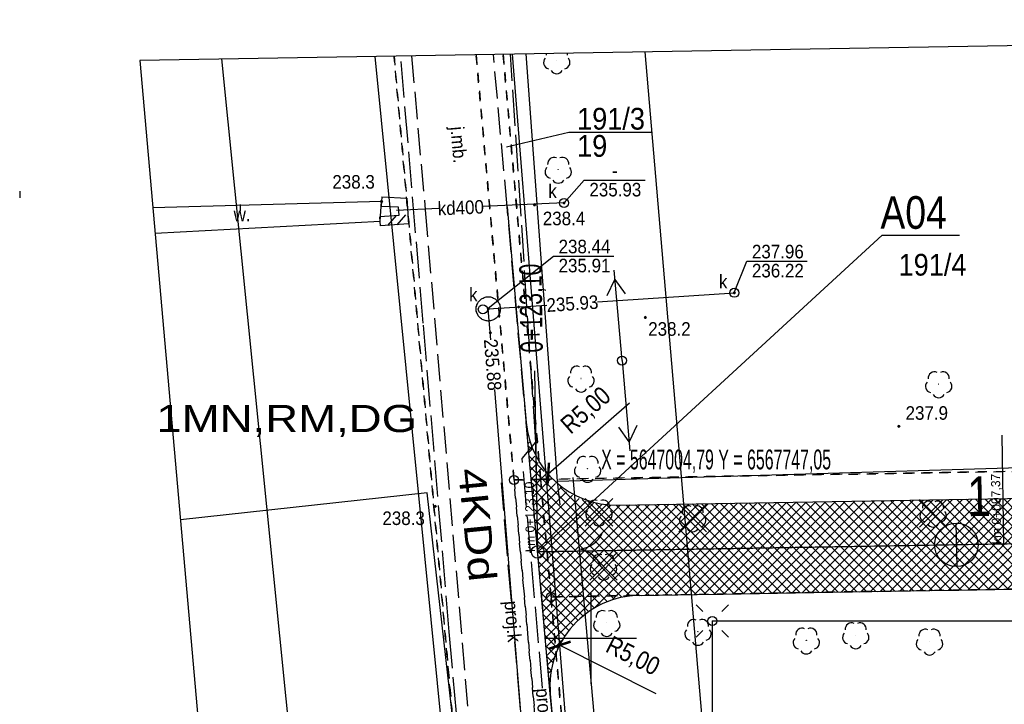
# Model space of a CAD drawing. Extents: x 6567718 to 6567944, y 5646923 to 5647067.
# Tile 3 of 18: x 6567718 to 6567773, y 5646996 to 5647034. Entities that reach past the tile are written whole.
import ezdxf
from ezdxf import colors
from ezdxf.entities.mleader import LeaderData, LeaderLine
from ezdxf.enums import TextEntityAlignment as Align
from ezdxf.math import Vec2, Vec3

# ---------------------------------------------------------------- set-up
doc = ezdxf.new("R2010")
doc.units = 0
doc.header["$MEASUREMENT"] = 0
for name, pattern in [('DGN_STYLE_2191', [1, -0.25, 0.5, -0.25]), ('DGN_STYLE_9021', [7.5, 3.75, 3.75]), ('KTJZ01_05', [2, 1.5, -0.5]), ('PZAG_03_05', [9, 4.5, 4.5]), ('SUPE_P_01_05', [2.5, 2, -0.5]), ('SUPK_P_01_05', [2.5, 2, -0.5]), ('SUPW_P_01_05', [2.5, 2, -0.5])]:
    doc.linetypes.add(name, pattern=pattern)
doc.layers.get('0').update_dxf_attribs({"linetype": 'CONTINUOUS'})
doc.layers.get('Defpoints').update_dxf_attribs({"linetype": 'CONTINUOUS'})
for name, color, linetype in [('BDOT1', 7, 'CONTINUOUS'), ('EWID', 7, 'CONTINUOUS'), ('GESUT1', 7, 'CONTINUOUS'), ('GESUT2', 7, 'CONTINUOUS'), ('IA_ likwidacja', 1, 'CONTINUOUS'), ('IA_#jezdnia', 251, 'CONTINUOUS'), ('IA_krawężnik_A', 230, 'CONTINUOUS'), ('IA_krawężnik_C', 151, 'CONTINUOUS'), ('IA_krawężnik_D', 73, 'CONTINUOUS'), ('IA_opis', 7, 'CONTINUOUS'), ('IA_oś', 132, 'CONTINUOUS'), ('IA_pikietaż', 7, 'CONTINUOUS'), ('IA_wymiary', 7, 'CONTINUOUS'), ('PZAG', 7, 'CONTINUOUS'), ('REDAKCJA1', 7, 'CONTINUOUS'), ('TT_OpisHekto', 7, 'CONTINUOUS'), ('TT_OpisPik', 7, 'CONTINUOUS'), ('TT_OpisWierzcholki', 7, 'CONTINUOUS')]:
    doc.layers.add(name, color=color, linetype=linetype)
doc.layers.add('IA_oś tymczas', color=1, linetype='CONTINUOUS', plot=False)
doc.layers.add('IA_tymczasowe', color=2, linetype='CONTINUOUS', plot=False)
doc.layers.add('l. przekrojowa', color=1, linetype='CONTINUOUS', lineweight=30)
doc.styles.add('IA_500', font='ARIALN.TTF', dxfattribs={"height": 1})
doc.styles.get("Standard").update_dxf_attribs({"font": 'GOTHIC.TTF'})
doc.styles.add('STYLE-GEO_140', font='geo_140.shx', dxfattribs={"bigfont": 'geo_140big.shx'})
doc.styles.add('STYLE-SWISSNRW_1250', font='SWISSNRW_1250.shx')
doc.dimstyles.new('IA_500', dxfattribs={"dimtxt": 1, "dimasz": 0.9, "dimexe": 0.7, "dimexo": 0.625, "dimtad": 1, "dimrnd": 0.01, "dimzin": 1, "dimtxsty": 'IA_500', "dimblk": 'ARCHTICK', "dimcen": 2.5, "dimaunit": 2, "dimazin": 0, "dimtfac": 1, "dimtmove": 0, "dimatfit": 3, "dimfxl": 24, "dimarcsym": 0})

# ---------------------------------------------------------------- blocks, each defined once
blk = doc.blocks.new('K100')
at = {"layer": 'REDAKCJA1', "color": 7, "linetype": 'Continuous'}
for p, q in [((0, -50), (0, 50)), ((50, 0), (-50, 0))]:
    blk.add_line(p, q, dxfattribs=at)
blk = doc.blocks.new('BUIB02_1')
at = {"layer": 'BDOT1', "color": 7, "linetype": 'Continuous'}
for p, q in [((0.02, 0.86), (-1.68, -0.84)), ((1.72, 0.86), (0.02, -0.84))]:
    blk.add_line(p, q, dxfattribs=at)
blk = doc.blocks.new('OBOP02_1')
at = {"layer": 'BDOT1', "color": 7, "linetype": 'Continuous'}
blk.add_circle((0, 0), 0.01, dxfattribs=at)
for centre, start, end in [((-0.47, 0.65), 66, 186), ((0.47, 0.65), 354, 114), ((-0.76, -0.25), 138, 258), ((0.76, -0.25), 282, 42), ((0, -0.8), 210, 330)]:
    blk.add_arc(centre, 0.7, start, end, dxfattribs=at)
blk = doc.blocks.new('DWG_H0_11')
at = {"layer": 'BDOT1', "linetype": 'Continuous'}
blk.add_hatch(color=7, dxfattribs=at).paths.add_polyline_path([(0.09, 0, 1), (-0.09, 0, 1)], flags=16)
at = {"layer": 'BDOT1', "color": 7, "linetype": 'Continuous'}
blk.add_lwpolyline([(0.09, 0, 1), (-0.09, 0, 1)], format="xyb", close=True, dxfattribs=at)
blk = doc.blocks.new('RTPW01_1')
at = {"layer": 'BDOT1', "color": 7, "linetype": 'Continuous'}
blk.add_circle((0, 0), 0.09, dxfattribs=at)
blk.add_blockref('DWG_H0_11', (0, 0), dxfattribs=at)
blk = doc.blocks.new('SUSM04_1')
at = {"layer": 'GESUT1', "color": 235, "linetype": 'Continuous'}
blk.add_circle((0, 0), 0.5, dxfattribs=at)
blk = doc.blocks.new('SUPE04_1')
at = {"layer": 'GESUT1', "color": 230, "linetype": 'Continuous'}
for p, q in [((0, -5), (0, 5)), ((-1, 2.3), (0, 4)), ((0, 4), (1, 2.3))]:
    blk.add_line(p, q, dxfattribs=at)
blk = doc.blocks.new('SUPE00_1')
at = {"layer": 'GESUT1', "color": 230, "linetype": 'Continuous', "rotation": 270}
blk.add_blockref('SUPE04_1', (5, 0), dxfattribs=at)
blk = doc.blocks.new('SUPE04_2')
at = {"layer": 'GESUT1', "color": 230, "linetype": 'Continuous'}
for p, q in [((0, -5), (0, 5)), ((-1, 2.3), (0, 4)), ((0, 4), (1, 2.3))]:
    blk.add_line(p, q, dxfattribs=at)
blk = doc.blocks.new('SUPE00_2')
at = {"layer": 'GESUT1', "color": 230, "linetype": 'Continuous', "rotation": 270}
blk.add_blockref('SUPE04_2', (5, 0), dxfattribs=at)
blk = doc.blocks.new('SUUS22_1')
at = {"layer": 'GESUT1', "color": 202, "linetype": 'Continuous'}
blk.add_circle((0, 0), 0.5, dxfattribs=at)
blk = doc.blocks.new('DWG_H0_27')
at = {"layer": 'GESUT1', "linetype": 'Continuous'}
blk.add_hatch(color=44, dxfattribs=at).paths.add_polyline_path([(-0.09, 0, 1), (0.09, 0, 1)], flags=16)
at = {"layer": 'GESUT1', "color": 44, "linetype": 'Continuous'}
blk.add_lwpolyline([(-0.09, 0, 1), (0.09, 0, 1)], format="xyb", close=True, dxfattribs=at)
blk = doc.blocks.new('SUPS00_1')
at = {"layer": 'GESUT1', "color": 44, "linetype": 'Continuous'}
blk.add_circle((0, 0), 0.09, dxfattribs=at)
blk.add_blockref('DWG_H0_27', (0, 0), dxfattribs=at)
blk = doc.blocks.new('EGBP04_1')
at = {"layer": 'EWID', "color": 92, "linetype": 'Continuous'}
blk.add_circle((0, 0), 0.5, dxfattribs=at)
blk = doc.blocks.new('Y0_18R')
at = {"layer": 'EWID', "linetype": 'Continuous'}
h = blk.add_hatch(color=7, dxfattribs=at)
edge = h.paths.add_edge_path()
edge.add_arc((0, 0), 0.09, 0, 360)
at = {"layer": 'EWID', "color": 92, "linetype": 'Continuous'}
blk.add_circle((0, 0), 0.09, dxfattribs=at)
blk = doc.blocks.new('KTOK02_6')
at = {"layer": 'BDOT1', "color": 7, "linetype": 'Continuous'}
for centre, radius, start, end in [((-5.06, -0.57), 5.1, 6.3342, 66.4769), ((5.08, -0.56), 5.09, 113.4574, 173.7298)]:
    blk.add_arc(centre, radius, start, end, dxfattribs=at)
blk = doc.blocks.new('_ArchTick')
at = {"color": 0, "linetype": 'ByBlock', "const_width": 0.15}
blk.add_lwpolyline([(-0.5, -0.5), (0.5, 0.5)], dxfattribs=at)
blk = doc.blocks.new('*D264')
at = {"layer": 'Defpoints', "color": 0, "linetype": 'Continuous'}
for p in [(6567751.396, 5647012.363), (6567747.627, 5647009.078)]:
    blk.add_point(p, dxfattribs=at)
at = {"layer": 'IA_wymiary', "color": 0, "lineweight": -2}
blk.add_line((6567752.122, 5647012.995), (6567747.627, 5647009.078), dxfattribs=at)
at = {"layer": 'IA_wymiary', "color": 0, "linetype": 'Continuous', "lineweight": -2, "xscale": 0.9, "yscale": 0.9, "zscale": 0.9, "rotation": 221.0714916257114}
blk.add_blockref('_ArchTick', (6567747.627, 5647009.078), dxfattribs=at)
at = {"layer": 'IA_wymiary', "color": 0, "linetype": 'Continuous', "insert": (6567749.747, 5647012.552), "char_height": 1, "attachment_point": 5, "rotation": 41.0715, "style": 'IA_500'}
blk.add_mtext('R5,00', dxfattribs=at)
blk = doc.blocks.new('*D265')
at = {"layer": 'Defpoints', "color": 0, "linetype": 'Continuous'}
for p in [(6567748.257, 5646999.631), (6567752.723, 5646997.383)]:
    blk.add_point(p, dxfattribs=at)
at = {"layer": 'IA_wymiary', "color": 0, "lineweight": -2}
blk.add_line((6567753.583, 5646996.951), (6567748.257, 5646999.631), dxfattribs=at)
at = {"layer": 'IA_wymiary', "color": 0, "linetype": 'Continuous', "lineweight": -2, "xscale": 0.9, "yscale": 0.9, "zscale": 0.9, "rotation": 153.2886642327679}
blk.add_blockref('_ArchTick', (6567748.257, 5646999.631), dxfattribs=at)
at = {"layer": 'IA_wymiary', "color": 0, "linetype": 'Continuous', "insert": (6567752.275, 5646998.981), "char_height": 1, "attachment_point": 5, "rotation": 333.2887, "style": 'IA_500'}
blk.add_mtext('R5,00', dxfattribs=at)
blk = doc.blocks.new('_Small')
at = {"color": 0, "linetype": 'ByBlock', "lineweight": -2}
blk.add_circle((0, 0), 0.25, dxfattribs=at)
blk = doc.blocks.new('Km_d')
blk.add_line((0, 0), (6, 0))
at = {"lineweight": 30, "flags": 106}
blk.add_attdef('D', text='', height=0.5, dxfattribs=at).set_placement((0, 0), align=Align.BOTTOM_LEFT)

msp = doc.modelspace()

# ---------------------------------------------------------------- hatches: boundary and pattern name
at = {"layer": 'IA_#jezdnia', "linetype": 'Continuous'}
h = msp.add_hatch(dxfattribs=at)
h.set_pattern_fill('NET', color=256, scale=3, angle=45, style=0)
h.set_pattern_definition([(45, (0, 0), (-0.265165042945, 0.265165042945), []), (135, (0, 0), (-0.265165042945, -0.265165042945), [])])
h.paths.add_polyline_path([(6567829.719, 5646944.816), (6567823.864, 5646945.062), (6567810.715, 5646945.613, 0.41038), (6567818.004, 5646952.37), (6567818.832, 5646976.873, 0.160815), (6567817.35, 5646983.958), (6567809.203, 5646997.768, 0.265433), (6567799.729, 5647003.178), (6567753.063, 5647002.39, 0.461018), (6567747.743, 5646996.942), (6567746.697, 5647008.745), (6567746.416, 5647011.922, 0.421206), (6567751.584, 5647007.366), (6567799.729, 5647008.178, -0.27448), (6567813.51, 5647000.308), (6567821.657, 5646986.499, -0.142644), (6567823.867, 5646977.829), (6567822.996, 5646952.047, 0.412688)])

# ---------------------------------------------------------------- linework, layer by layer
at = {"layer": 'BDOT1', "color": 7, "linetype": 'KTJZ01_05'}
msp.add_lwpolyline([(6567740.08, 5647032.17), (6567740.84, 5647023.67), (6567745.84, 5646965.1), (6567750.55, 5646965.68), (6567748.8, 5646984.74), (6567748.58, 5646987.49), (6567745.36, 5647023.84), (6567744.6, 5647032.25)], dxfattribs=at)
at = {"layer": 'BDOT1', "color": 7, "linetype": 'DGN_STYLE_9021'}
for points in [[(6567748.14, 5647008.69), (6567746.41, 5647032.28)], [(6567748.28, 5647007.39), (6567748.14, 5647008.69), (6567786.71, 5647009.83), (6567786.9, 5647009.74)], [(6567740.95, 5647008.04), (6567727.33, 5647006.55)], [(6567743.71, 5646975.98), (6567743.71, 5646976.03), (6567742.5, 5646994.41), (6567740.95, 5647008.04)]]:
    msp.add_lwpolyline(points, dxfattribs=at)
at = {"layer": 'BDOT1', "color": 7, "linetype": 'Continuous'}
for points in [[(6567738.443, 5647024.38), (6567739.824, 5647024.309), (6567739.914, 5647022.897), (6567738.367, 5647022.791)], [(6567738.443, 5647024.38), (6567738.417, 5647023.88)], [(6567725.93, 5647022.39), (6567738.35, 5647023.04), (6567738.43, 5647024.13), (6567725.81, 5647023.78)], [(6567725.93, 5647022.39), (6567738.35, 5647023.04), (6567738.43, 5647024.13), (6567725.81, 5647023.78)], [(6567738.417, 5647023.88), (6567739.355, 5647023.832), (6567739.385, 5647023.362), (6567738.333, 5647023.289)], [(6567738.367, 5647022.791), (6567738.333, 5647023.289)]]:
    msp.add_lwpolyline(points, dxfattribs=at)
msp.add_circle((6567748.1, 5647031.93), 0.005, dxfattribs=at)
for centre, start, end in [((6567747.72, 5647031.806), 138, 258), ((6567747.865, 5647032.254), 172.3494, 186), ((6567748.48, 5647031.806), 282, 42), ((6567748.335, 5647032.254), 354, 10.915), ((6567748.1, 5647031.53), 210, 330)]:
    msp.add_arc(centre, 0.35, start, end, dxfattribs=at)
at = {"layer": 'EWID', "color": 92, "linetype": 'DGN_STYLE_2191'}
for p, q in [((6567739.12, 5647032.16), (6567746.37, 5646950.17)), ((6567746.37, 5646950.17), (6567739.12, 5647032.16)), ((6567745.74, 5647008.76), (6567743.65, 5647032.23)), ((6567743.65, 5647032.23), (6567745.74, 5647008.76)), ((6567747.21, 5647008.79), (6567745.14, 5647032.26)), ((6567745.14, 5647032.26), (6567747.21, 5647008.79)), ((6567786.84, 5647009.46), (6567747.21, 5647008.79)), ((6567747.21, 5647008.79), (6567786.84, 5647009.46)), ((6567745.74, 5647008.76), (6567747.21, 5647008.79)), ((6567747.21, 5647008.79), (6567745.74, 5647008.76)), ((6567750.97, 5646949.98), (6567745.74, 5647008.76)), ((6567745.74, 5647008.76), (6567750.97, 5646949.98)), ((6567747.21, 5647008.79), (6567747.783, 5647002.3)), ((6567747.783, 5647002.3), (6567747.21, 5647008.79)), ((6567747.783, 5647002.3), (6567830.443, 5647003.7)), ((6567830.443, 5647003.7), (6567747.783, 5647002.3)), ((6567752.41, 5646949.92), (6567747.783, 5647002.3)), ((6567747.783, 5647002.3), (6567752.41, 5646949.92))]:
    msp.add_line(p, q, dxfattribs=at)
at = {"layer": 'EWID', "color": 92, "linetype": 'Continuous'}
msp.add_lwpolyline([(6567745.33, 5647027.15), (6567748.77, 5647027.95), (6567753.31, 5647027.95)], dxfattribs=at)
at = {"layer": 'GESUT1', "color": 1, "linetype": 'Continuous'}
for p, q in [((6567755.8, 5647001.855), (6567756.154, 5647001.501)), ((6567757.568, 5647001.855), (6567757.215, 5647001.501)), ((6567756.684, 5647000.971), (6567756.684, 5646969.92)), ((6567756.684, 5647000.971), (6567775.566, 5647000.971)), ((6567755.8, 5647000.087), (6567756.154, 5647000.44)), ((6567757.568, 5647000.087), (6567757.215, 5647000.44))]:
    msp.add_line(p, q, dxfattribs=at)
at = {"layer": 'GESUT1', "color": 44, "linetype": 'Continuous'}
for points in [[(6567748.5, 5647024.05), (6567749.62, 5647025.31), (6567752.97, 5647025.31)], [(6567741.59, 5647023.74), (6567739.25, 5647023.63)], [(6567748.5, 5647024.05), (6567744.01, 5647023.85)], [(6567744.32, 5647018.24), (6567747.92, 5647021.12), (6567751.24, 5647021.12)], [(6567757.9, 5647019.14), (6567758.59, 5647020.84), (6567761.91, 5647020.84)], [(6567750.35, 5647018.6), (6567757.9, 5647019.09)], [(6567744.46, 5647016.49), (6567744.32, 5647018.2), (6567747.56, 5647018.41)], [(6567746.36, 5646992.98), (6567744.68, 5647013.76)]]:
    msp.add_lwpolyline(points, dxfattribs=at)
msp.add_lwpolyline([(6567743.65, 5647018.2), (6567743.66, 5647018.26), (6567743.66, 5647018.32), (6567743.68, 5647018.37), (6567743.69, 5647018.43), (6567743.72, 5647018.48), (6567743.74, 5647018.53), (6567743.77, 5647018.58), (6567743.81, 5647018.63), (6567743.85, 5647018.67), (6567743.89, 5647018.71), (6567743.94, 5647018.75), (6567743.99, 5647018.78), (6567744.04, 5647018.8), (6567744.09, 5647018.83), (6567744.15, 5647018.84), (6567744.2, 5647018.86), (6567744.26, 5647018.86), (6567744.32, 5647018.87), (6567744.38, 5647018.86), (6567744.44, 5647018.86), (6567744.49, 5647018.84), (6567744.55, 5647018.83), (6567744.6, 5647018.8), (6567744.65, 5647018.78), (6567744.7, 5647018.75), (6567744.75, 5647018.71), (6567744.79, 5647018.67), (6567744.83, 5647018.63), (6567744.87, 5647018.58), (6567744.9, 5647018.53), (6567744.92, 5647018.48), (6567744.95, 5647018.43), (6567744.96, 5647018.37), (6567744.98, 5647018.32), (6567744.98, 5647018.26), (6567744.99, 5647018.2), (6567744.98, 5647018.14), (6567744.98, 5647018.08), (6567744.96, 5647018.03), (6567744.95, 5647017.97), (6567744.92, 5647017.92), (6567744.9, 5647017.87), (6567744.87, 5647017.82), (6567744.83, 5647017.77), (6567744.79, 5647017.73), (6567744.75, 5647017.69), (6567744.7, 5647017.65), (6567744.65, 5647017.62), (6567744.6, 5647017.6), (6567744.55, 5647017.57), (6567744.49, 5647017.56), (6567744.44, 5647017.54), (6567744.38, 5647017.54), (6567744.32, 5647017.53), (6567744.26, 5647017.54), (6567744.2, 5647017.54), (6567744.15, 5647017.56), (6567744.09, 5647017.57), (6567744.04, 5647017.6), (6567743.99, 5647017.62), (6567743.94, 5647017.65), (6567743.89, 5647017.69), (6567743.85, 5647017.73), (6567743.81, 5647017.77), (6567743.77, 5647017.82), (6567743.74, 5647017.87), (6567743.72, 5647017.92), (6567743.69, 5647017.97), (6567743.68, 5647018.03), (6567743.66, 5647018.08), (6567743.66, 5647018.14)], close=True, dxfattribs=at)
at = {"layer": 'GESUT1', "color": 1, "linetype": 'Continuous'}
msp.add_circle((6567756.684, 5647000.971), 0.25, dxfattribs=at)
at = {"layer": 'GESUT2', "color": 230, "linetype": 'SUPE_P_01_05'}
msp.add_lwpolyline([(6567742.788, 5646993.394), (6567742.17, 5647000.365), (6567740.731, 5647017.413), (6567739.487, 5647032.164)], dxfattribs=at)
at = {"layer": 'GESUT2', "color": 5, "linetype": 'SUPW_P_01_05'}
msp.add_lwpolyline([(6567747.32, 5646997.27), (6567746.19, 5647009.95), (6567746.94, 5647010.84), (6567745.55, 5647032.27)], dxfattribs=at)
at = {"layer": 'GESUT2', "color": 44, "linetype": 'SUPK_P_01_05'}
for points in [[(6567745.594, 5647002.082), (6567745.046, 5647008.594)], [(6567747.147, 5646983.625), (6567745.784, 5646999.82)]]:
    msp.add_lwpolyline(points, dxfattribs=at)
at = {"layer": 'IA_ likwidacja', "color": 1, "linetype": 'Continuous', "lineweight": 30}
for p, q in [((6567749.664, 5647007.731), (6567751.186, 5647006.209)), ((6567749.664, 5647006.209), (6567751.186, 5647007.731)), ((6567754.839, 5647007.418), (6567756.36, 5647005.897)), ((6567754.839, 5647005.897), (6567756.36, 5647007.418)), ((6567768.109, 5647007.676), (6567769.631, 5647006.154)), ((6567768.109, 5647006.154), (6567769.631, 5647007.676)), ((6567749.919, 5647004.746), (6567751.441, 5647003.224)), ((6567749.919, 5647003.224), (6567751.441, 5647004.746))]:
    msp.add_line(p, q, dxfattribs=at)
at = {"layer": 'IA_krawężnik_A', "linetype": 'Continuous'}
msp.add_line((6567752.639, 5647002.383), (6567782.818, 5647002.894), dxfattribs=at)
for centre, start, end in [((6567751.396, 5647012.363), 185.0622, 270.9703), ((6567752.723, 5646997.383), 90.9703, 185.0622)]:
    msp.add_arc(centre, 5, start, end, dxfattribs=at)
at = {"layer": 'IA_krawężnik_C', "linetype": 'Continuous'}
msp.add_line((6567751.481, 5647007.364), (6567799.458, 5647008.176), dxfattribs=at)
at = {"layer": 'IA_krawężnik_D', "linetype": 'Continuous'}
msp.add_line((6567747.743, 5646996.942), (6567746.416, 5647011.922), dxfattribs=at)
at = {"layer": 'IA_oś', "linetype": 'Continuous'}
msp.add_line((6567747.048, 5647004.788), (6567807.362, 5647005.81), dxfattribs=at)
at = {"layer": 'IA_oś tymczas', "linetype": 'Continuous'}
msp.add_lwpolyline([(6567820.264, 5646945.213), (6567821.368, 5646977.914, 0.142644), (6567819.503, 5646985.229), (6567811.357, 5646999.038, 0.26997), (6567799.501, 5647005.677), (6567747.048, 5647004.788)], format="xyb", dxfattribs=at)
at = {"layer": 'IA_tymczasowe', "linetype": 'Continuous'}
for p, q in [((6567745.36, 5647023.84), (6567746.416, 5647011.922)), ((6567747.743, 5646996.942), (6567748.58, 5646987.49))]:
    msp.add_line(p, q, dxfattribs=at)
at = {"layer": 'l. przekrojowa', "color": 7, "linetype": 'Continuous'}
msp.add_lwpolyline([(6567748.988, 5647008.897), (6567749.562, 5647002.452), (6567751.464, 5646980.915)], dxfattribs=at)
at = {"layer": 'PZAG', "color": 53, "linetype": 'Continuous'}
msp.add_line((6567718.46, 5647024.7), (6567718.46, 5647024.33), dxfattribs=at)
at = {"layer": 'PZAG', "color": 191, "linetype": 'PZAG_03_05'}
msp.add_line((6567730.62, 5647023.96), (6567730.62, 5647023.59), dxfattribs=at)
for points in [[(6567752.96, 5647032.39), (6567757.87, 5646974.96), (6567757.87, 5646974.59), (6567831.71, 5646971.95)], [(6567731.63, 5646957.82), (6567737.07, 5646957.86), (6567729.62, 5647032)]]:
    msp.add_lwpolyline(points, dxfattribs=at)
at = {"layer": 'PZAG', "color": 53, "linetype": 'Continuous'}
for points in [[(6567739.51, 5646952.44), (6567745.63, 5646956.09), (6567738.08, 5647032.14)], [(6567745.63, 5647032.27), (6567751.62, 5646957.55), (6567751.62, 5646957.34), (6567758.07, 5646951.67)]]:
    msp.add_lwpolyline(points, dxfattribs=at)
at = {"layer": 'REDAKCJA1', "color": 133, "linetype": 'Continuous'}
msp.add_lwpolyline([(6567725.089, 5647031.92), (6567733.591, 5646935.664), (6567867.179, 5646930.3), (6567857.819, 5647034.168)], close=True, dxfattribs=at)
at = {"layer": 'TT_OpisHekto', "color": 7}
msp.add_line((6567770.129, 5647006.38), (6567770.169, 5647003.981), dxfattribs=at)
msp.add_circle((6567770.149, 5647005.181), 1.2, dxfattribs=at)
at = {"layer": 'TT_OpisPik', "color": 1}
msp.add_line((6567747.05, 5647004.79), (6567746.881, 5647014.789), dxfattribs=at)

# ---------------------------------------------------------------- block references
at = {"layer": 'BDOT1', "color": 7, "linetype": 'Continuous', "xscale": 0.5, "yscale": 0.5, "zscale": 0.5}
for name, p in [('OBOP02_1', (6567748.18, 5647025.89)), ('RTPW01_1', (6567738.43, 5647024.13)), ('RTPW01_1', (6567746.87, 5647023.95)), ('RTPW01_1', (6567752.99, 5647017.73)), ('OBOP02_1', (6567749.44, 5647014.36)), ('OBOP02_1', (6567769.18, 5647014.05)), ('RTPW01_1', (6567766.98, 5647011.72)), ('OBOP02_1', (6567749.8, 5647009.38)), ('OBOP02_1', (6567750.43, 5647006.97)), ('OBOP02_1', (6567768.87, 5647006.91)), ('RTPW01_1', (6567741.39, 5647007.3)), ('OBOP02_1', (6567755.6, 5647006.65)), ('OBOP02_1', (6567750.68, 5647003.98)), ('OBOP02_1', (6567750.86, 5647000.87)), ('OBOP02_1', (6567755.89, 5647000.38)), ('OBOP02_1', (6567764.6, 5647000.19)), ('OBOP02_1', (6567761.87, 5646999.9)), ('OBOP02_1', (6567768.67, 5646999.84))]:
    msp.add_blockref(name, p, dxfattribs=at)
at = {"layer": 'BDOT1', "color": 7, "linetype": 'Continuous'}
for name, p, xscale, yscale, zscale, rotation in [('BUIB02_1', (6567739.25, 5647023.1), 0.3000021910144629, 0.3000021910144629, 0.3000021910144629, 3.960728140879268), ('KTOK02_6', (6567749.343, 5647004.943), 0.2999986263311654, 0.2999986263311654, 0.2999986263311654, 268.066306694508)]:
    msp.add_blockref(name, p, dxfattribs=dict(at, xscale=xscale, yscale=yscale, zscale=zscale, rotation=rotation))
at = {"layer": 'EWID', "color": 92, "linetype": 'Continuous', "xscale": 0.5, "yscale": 0.5, "zscale": 0.5}
for name, p in [('EGBP04_1', (6567745.74, 5647008.76)), ('Y0_18R', (6567747.21, 5647008.79)), ('EGBP04_1', (6567747.78, 5647002.3))]:
    msp.add_blockref(name, p, dxfattribs=at)
at = {"layer": 'GESUT1', "color": 202, "linetype": 'Continuous', "xscale": 0.5, "yscale": 0.5, "zscale": 0.5}
for p in [(6567748.5, 5647024.05), (6567757.9, 5647019.09), (6567744.02, 5647018.18)]:
    msp.add_blockref('SUUS22_1', p, dxfattribs=at)
at = {"layer": 'GESUT1', "color": 44, "linetype": 'Continuous', "xscale": 0.5, "yscale": 0.5, "zscale": 0.5}
for p in [(6567748.5, 5647024.05), (6567757.9, 5647019.09), (6567744.32, 5647018.2), (6567746, 5647018.31), (6567744.43, 5647016.88)]:
    msp.add_blockref('SUPS00_1', p, dxfattribs=at)
at = {"layer": 'GESUT1', "color": 230, "linetype": 'Continuous', "xscale": 0.4999979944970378, "yscale": 0.4999979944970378, "zscale": 0.4999979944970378}
for name, rotation in [('SUPE00_2', 94.99988045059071), ('SUPE00_1', 274.9998804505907)]:
    msp.add_blockref(name, (6567751.7, 5647015.35), dxfattribs=dict(at, rotation=rotation))
at = {"layer": 'GESUT1', "color": 235, "linetype": 'Continuous', "xscale": 0.5, "yscale": 0.5, "zscale": 0.5}
msp.add_blockref('SUSM04_1', (6567751.7, 5647015.35), dxfattribs=at)
at = {"layer": 'IA_pikietaż', "linetype": 'Continuous'}
ref = msp.add_blockref('Km_d', (6567772.777, 5647005.224), dxfattribs=dict(at, rotation=90.97030730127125))
ref.add_attrib('D', 'km 0+097,37', dxfattribs={"layer": '0', "height": 0.5, "rotation": 90.9703}).set_placement((6567772.777, 5647005.224), align=Align.BOTTOM_LEFT)
ref = msp.add_blockref('Km_d', (6567747.048, 5647004.788), dxfattribs=dict(at, rotation=90.97030730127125))
ref.add_attrib('D', 'km 0+123,10', dxfattribs={"layer": '0', "height": 0.5, "rotation": 90.9703}).set_placement((6567747.048, 5647004.788), align=Align.BOTTOM_LEFT)
at = {"layer": 'REDAKCJA1', "color": 7, "linetype": 'Continuous', "xscale": 0.04999813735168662, "yscale": 0.04999813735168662, "zscale": 0.04999813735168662}
msp.add_blockref('K100', (6567750, 5647000), dxfattribs=at)

# ---------------------------------------------------------------- texts
at = {"layer": 'BDOT1', "color": 7, "linetype": 'Continuous', "style": 'STYLE-GEO_140', "width": 0.93328}
msp.add_text('j.mb.', height=0.75, rotation=275.0638, dxfattribs=at).set_placement((6567742.69, 5647027.262), align=Align.MIDDLE_CENTER)
for s, p in [('238.3', (6567736.887, 5647025.215)), ('w.', (6567730.734, 5647023.415)), ('238.4', (6567748.5, 5647023.195)), ('238.2', (6567754.318, 5647017.095)), ('237.9', (6567768.52, 5647012.455)), ('238.3', (6567739.647, 5647006.645))]:
    msp.add_text(s, height=0.75, dxfattribs=at).set_placement(p, align=Align.MIDDLE_CENTER)
at = {"layer": 'EWID', "color": 92, "linetype": 'Continuous', "style": 'STYLE-GEO_140', "width": 0.93335}
for s, p in [('191/3', (6567749.22, 5647028.1)), ('19', (6567749.22, 5647026.6))]:
    msp.add_text(s, height=1.2, dxfattribs=at).set_placement(p)
at = {"layer": 'EWID', "color": 92, "linetype": 'Continuous', "style": 'STYLE-GEO_140', "width": 0.9333}
msp.add_text('191/4', height=1.2, dxfattribs=at).set_placement((6567768.838, 5647020.64), align=Align.MIDDLE_CENTER)
at = {"layer": 'GESUT1', "color": 44, "linetype": 'Continuous', "style": 'STYLE-GEO_140', "width": 0.93336}
msp.add_text('-', height=0.75, dxfattribs=at).set_placement((6567751.304, 5647025.46), align=Align.CENTER)
at = {"layer": 'GESUT1', "color": 250, "linetype": 'Continuous', "style": 'STYLE-GEO_140', "width": 0.93328}
for p in [(6567747.863, 5647024.705), (6567757.283, 5647019.705), (6567743.493, 5647018.995)]:
    msp.add_text('k', height=0.75, dxfattribs=at).set_placement(p, align=Align.MIDDLE_CENTER)
at = {"layer": 'GESUT1', "color": 44, "linetype": 'Continuous', "style": 'STYLE-GEO_140', "width": 0.93336}
for s, p in [('235.93', (6567749.9, 5647024.41)), ('238.44', (6567748.2, 5647021.27)), ('237.96', (6567758.87, 5647020.99)), ('235.91', (6567748.2, 5647020.22)), ('236.22', (6567758.87, 5647019.94))]:
    msp.add_text(s, height=0.75, dxfattribs=at).set_placement(p)
at = {"layer": 'GESUT1', "color": 44, "linetype": 'Continuous', "style": 'STYLE-GEO_140', "width": 0.93328}
for s, rotation, p in [('kd400', 2.5998, (6567742.804, 5647023.79)), ('235.93', 3.7497, (6567748.963, 5647018.496)), ('235.88', 274.6299, (6567744.565, 5647015.12))]:
    msp.add_text(s, height=0.75, rotation=rotation, dxfattribs=at).set_placement(p, align=Align.MIDDLE_CENTER)
at = {"layer": 'GESUT2', "color": 44, "linetype": 'Continuous', "style": 'STYLE-GEO_140', "width": 0.93328}
msp.add_text('proj.k', height=0.75, rotation=274.8114, dxfattribs=at).set_placement((6567745.679, 5647000.947), align=Align.MIDDLE_CENTER)
at = {"layer": 'GESUT2', "color": 5, "linetype": 'Continuous', "style": 'STYLE-GEO_140', "width": 0.93328}
msp.add_text('proj.w', height=0.75, rotation=275.0997, dxfattribs=at).set_placement((6567747.426, 5646996.017), align=Align.MIDDLE_CENTER)
at = {"layer": 'PZAG', "color": 191, "linetype": 'Continuous', "style": 'STYLE-SWISSNRW_1250', "width": 1.2}
msp.add_text('1MN,RM,DG', height=1.5, dxfattribs=at).set_placement((6567733.197, 5647012.15), align=Align.MIDDLE_CENTER)
msp.add_text('4KDd', height=1.5, rotation=275.6716, dxfattribs=at).set_placement((6567742.963, 5647006.214), align=Align.CENTER)
at = {"layer": 'TT_OpisHekto', "color": 7, "width": 0.8}
msp.add_text(' 1', height=2.1875, rotation=0.9689, dxfattribs=at).set_placement((6567770.123, 5647006.743))
at = {"layer": 'TT_OpisPik', "color": 1, "width": 0.711111}
msp.add_text('0+123,10', height=1.2305, rotation=450.9689, dxfattribs=at).set_placement((6567747.335, 5647015.796))
at = {"layer": 'TT_OpisWierzcholki', "color": 96, "width": 0.6}
msp.add_text('X = 5647004,79 Y = 6567747,05', height=1.09375, dxfattribs=at).set_placement((6567750.549, 5647009.342))

# ---------------------------------------------------------------- dimensions: what is measured, and where the dimension line sits
at = {"layer": 'IA_wymiary', "linetype": 'Continuous'}
for center, mpoint, picture, middle in [((6567751.396, 5647012.363), (6567747.627, 5647009.078), '*D264', (6567750.553, 5647011.628)), ((6567752.723, 5646997.383), (6567748.257, 5646999.631), '*D265', (6567751.724, 5646997.886))]:
    dim = msp.add_radius_dim(center=center, mpoint=mpoint, dimstyle='IA_500', dxfattribs=at)
    dim.commit()
    dim.dimension.update_dxf_attribs({"geometry": picture, "text_midpoint": middle, "dimtype": 164})

# ---------------------------------------------------------------- leaders
at = {"layer": 'IA_opis'}
ml = msp.add_multileader_mtext('Standard', dxfattribs=at)
ml.set_content('\\pxsm1,qr;A04', color=256, style='IA_500')
ml.set_leader_properties()
ml.set_arrow_properties(name='SMALL')
ml.build(insert=Vec2(0, 0))
ml.multileader.update_dxf_attribs({"has_dogleg": 0, "text_left_attachment_type": 6, "text_right_attachment_type": 6, "text_top_attachment_type": 0, "text_bottom_attachment_type": 0, "arrow_head_size": 1.4})
ctx = ml.context
ctx.base_point, ctx.char_height, ctx.arrow_head_size, ctx.landing_gap_size, ctx.plane_origin = Vec3(6567766.06, 5647022.264), 1.8, 1.4, 0, Vec3(6567757.704, 5647008.43)
ctx.left_attachment, ctx.right_attachment, ctx.text_align_type = 6, 6, 2
notes = []
notes.append((ctx, [(0, (1, 1, 0), (6567758.06, 5647022.264), (1, 0), 8, [(0, [(6567747.048, 5647004.788)], 256, [])])]))
ctx.mtext.insert, ctx.mtext.alignment, ctx.mtext.line_spacing_factor, ctx.mtext.line_spacing_style, ctx.mtext.flow_direction = Vec3(6567769.627, 5647024.424), 3, 0.428571, 2, 5
for ctx, leaders in notes:
    for number, flags, end, landing, length, lines in leaders:
        leader = LeaderData()
        leader.index, (leader.has_last_leader_line, leader.has_dogleg_vector, leader.attachment_direction) = number, flags
        leader.last_leader_point, leader.dogleg_vector, leader.dogleg_length = Vec3(end), Vec3(landing), length
        for number, points, colour, breaks in lines:
            line = LeaderLine()
            line.index, line.vertices, line.color, line.breaks = number, Vec3.list(points), colors.encode_raw_color(colour), breaks
            leader.lines.append(line)
        ctx.leaders.append(leader)

doc.saveas('drawing.dxf')
